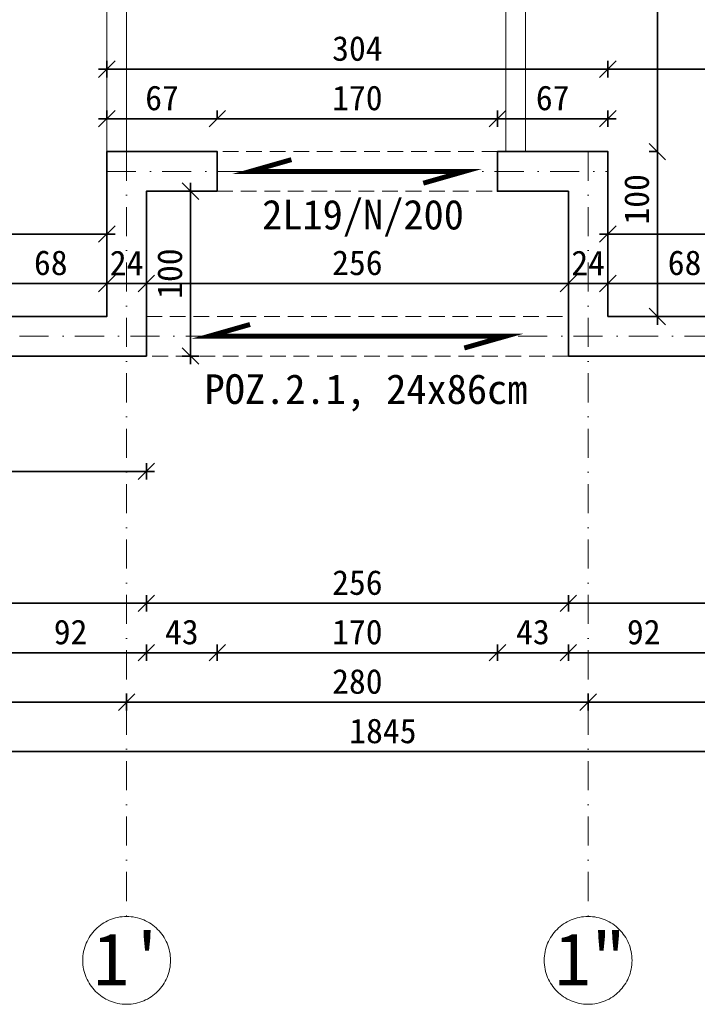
# Model space of a CAD drawing. Header units: millimetres. Extents: x -6343 to 9945, y -9929 to 237.
# Tile 27 of 43: x -4568 to -4157, y -5121 to -4524. Entities that reach past the tile are written whole.
import ezdxf

# ---------------------------------------------------------------- set-up
doc = ezdxf.new("R2010")
doc.units = ezdxf.units.MM
doc.linetypes.add('HIDDEN2', pattern=[4.7625, 3.175, -1.5875])
doc.linetypes.add('Kreski i kropki', pattern=[335.138881, 176.388884, -88.194442, 0, -70.555556])
doc.layers.add('_k_niewidoczna', color=72, linetype='Continuous', lineweight=9, plot=False)
for name, color, linetype, lineweight in [('_k_opis', 7, 'Continuous', 13), ('_k_osie', 142, 'Kreski i kropki', 13), ('_k_widok', 7, 'Continuous', 18), ('_k_wymiar', 7, 'Continuous', 9), ('_k_zarys', 7, 'HIDDEN2', 20), ('_k_ściany', 223, 'Continuous', 35)]:
    doc.layers.add(name, color=color, linetype=linetype, lineweight=lineweight)
doc.styles.add('GENERATED_STYLE_1', font='MS Gothic.ttf')
doc.styles.add('GENERATED_STYLE_2', font='MS Gothic.ttf')
doc.dimstyles.new('1-100 (20cm)', dxfattribs={"dimscale": 5, "dimtxt": 3, "dimasz": 2, "dimexe": 1, "dimexo": 1, "dimgap": 1, "dimtad": 1, "dimdec": 0, "dimzin": 12, "dimdsep": 46, "dimtxsty": 'GENERATED_STYLE_1', "dimblk1": 'OBLIQUE', "dimblk2": 'OBLIQUE', "dimsah": 1, "dimcen": 0, "dimdle": 1, "dimclrd": 256, "dimclre": 256, "dimclrt": 4, "dimazin": 0, "dimtfac": 0.75, "dimtdec": 0, "dimtix": 1, "dimtmove": 1, "dimatfit": 3, "dimldrblk": 'OBLIQUE', "dimfxl": 1, "dimfxlon": 1, "dimtvp": 0.75, "dimtolj": 1, "dimtzin": 0, "dimarcsym": 0})

# ---------------------------------------------------------------- blocks, each defined once
blk = doc.blocks.new('_OBLIQUE')
at = {"color": 0, "linetype": 'ByBlock'}
blk.add_line((-0.5, -0.5), (0.5, 0.5), dxfattribs=at)
blk = doc.blocks.new('*D251')
at = {"layer": '_k_wymiar', "lineweight": -2, "transparency": 16777216}
for p, q in [((778.59, -479), (778.59, -469)), ((846.09, -479), (846.09, -469)), ((851.09, -474), (773.59, -474))]:
    blk.add_line(p, q, dxfattribs=at)
at = {"layer": 'Defpoints', "color": 0, "transparency": 16777216}
for p in [(778.59, -474), (778.59, -494), (846.09, -494)]:
    blk.add_point(p, dxfattribs=at)
at = {"layer": '_k_wymiar', "lineweight": -2, "transparency": 16777216, "xscale": 10, "yscale": 10, "zscale": 10, "rotation": 180}
blk.add_blockref('_OBLIQUE', (778.59, -474), dxfattribs=at)
at = {"layer": '_k_wymiar', "lineweight": -2, "transparency": 16777216, "xscale": 10, "yscale": 10, "zscale": 10}
blk.add_blockref('_OBLIQUE', (846.09, -474), dxfattribs=at)
at = {"layer": '_k_wymiar', "color": 4, "transparency": 16777216, "insert": (825.12, -461.5), "char_height": 15, "attachment_point": 5, "style": 'GENERATED_STYLE_1'}
blk.add_mtext('\\A1;68', dxfattribs=at)
blk = doc.blocks.new('*D252')
at = {"layer": '_k_wymiar', "lineweight": -2, "transparency": 16777216}
for p, q in [((754.59, -479), (754.59, -469)), ((778.59, -479), (778.59, -469)), ((754.59, -474), (744.59, -474)), ((778.59, -474), (754.59, -474)), ((778.59, -474), (788.59, -474))]:
    blk.add_line(p, q, dxfattribs=at)
at = {"layer": 'Defpoints', "color": 0, "transparency": 16777216}
for p in [(754.59, -474), (754.59, -494), (778.59, -494)]:
    blk.add_point(p, dxfattribs=at)
at = {"layer": '_k_wymiar', "lineweight": -2, "transparency": 16777216, "xscale": 10, "yscale": 10, "zscale": 10}
blk.add_blockref('_OBLIQUE', (754.59, -474), dxfattribs=at)
at = {"layer": '_k_wymiar', "lineweight": -2, "transparency": 16777216, "xscale": 10, "yscale": 10, "zscale": 10, "rotation": 180}
blk.add_blockref('_OBLIQUE', (778.59, -474), dxfattribs=at)
at = {"layer": '_k_wymiar', "color": 4, "transparency": 16777216, "insert": (766.59, -461.5), "char_height": 15, "attachment_point": 5, "style": 'GENERATED_STYLE_1'}
blk.add_mtext('\\A1;24', dxfattribs=at)
blk = doc.blocks.new('*D253')
at = {"layer": '_k_wymiar', "lineweight": -2, "transparency": 16777216}
for p, q in [((498.59, -479), (498.59, -469)), ((754.59, -479), (754.59, -469)), ((759.59, -474), (493.59, -474))]:
    blk.add_line(p, q, dxfattribs=at)
at = {"layer": 'Defpoints', "color": 0, "transparency": 16777216}
for p in [(498.59, -474), (498.59, -494), (754.59, -494)]:
    blk.add_point(p, dxfattribs=at)
at = {"layer": '_k_wymiar', "lineweight": -2, "transparency": 16777216, "xscale": 10, "yscale": 10, "zscale": 10, "rotation": 180}
blk.add_blockref('_OBLIQUE', (498.59, -474), dxfattribs=at)
at = {"layer": '_k_wymiar', "lineweight": -2, "transparency": 16777216, "xscale": 10, "yscale": 10, "zscale": 10}
blk.add_blockref('_OBLIQUE', (754.59, -474), dxfattribs=at)
at = {"layer": '_k_wymiar', "color": 4, "transparency": 16777216, "insert": (626.59, -461.5), "char_height": 15, "attachment_point": 5, "style": 'GENERATED_STYLE_1'}
blk.add_mtext('\\A1;256', dxfattribs=at)
blk = doc.blocks.new('*D254')
at = {"layer": '_k_wymiar', "lineweight": -2, "transparency": 16777216}
for p, q in [((474.59, -479), (474.59, -469)), ((498.59, -479), (498.59, -469)), ((474.59, -474), (464.59, -474)), ((498.59, -474), (474.59, -474)), ((498.59, -474), (508.59, -474))]:
    blk.add_line(p, q, dxfattribs=at)
at = {"layer": 'Defpoints', "color": 0, "transparency": 16777216}
for p in [(474.59, -474), (474.59, -494), (498.59, -494)]:
    blk.add_point(p, dxfattribs=at)
at = {"layer": '_k_wymiar', "lineweight": -2, "transparency": 16777216, "xscale": 10, "yscale": 10, "zscale": 10}
blk.add_blockref('_OBLIQUE', (474.59, -474), dxfattribs=at)
at = {"layer": '_k_wymiar', "lineweight": -2, "transparency": 16777216, "xscale": 10, "yscale": 10, "zscale": 10, "rotation": 180}
blk.add_blockref('_OBLIQUE', (498.59, -474), dxfattribs=at)
at = {"layer": '_k_wymiar', "color": 4, "transparency": 16777216, "insert": (486.59, -461.5), "char_height": 15, "attachment_point": 5, "style": 'GENERATED_STYLE_1'}
blk.add_mtext('\\A1;24', dxfattribs=at)
blk = doc.blocks.new('*D255')
at = {"layer": '_k_wymiar', "lineweight": -2, "transparency": 16777216}
for p, q in [((406.59, -479), (406.59, -469)), ((474.59, -479), (474.59, -469)), ((479.59, -474), (401.59, -474))]:
    blk.add_line(p, q, dxfattribs=at)
at = {"layer": 'Defpoints', "color": 0, "transparency": 16777216}
for p in [(406.59, -474), (406.59, -494), (474.59, -494)]:
    blk.add_point(p, dxfattribs=at)
at = {"layer": '_k_wymiar', "lineweight": -2, "transparency": 16777216, "xscale": 10, "yscale": 10, "zscale": 10, "rotation": 180}
blk.add_blockref('_OBLIQUE', (406.59, -474), dxfattribs=at)
at = {"layer": '_k_wymiar', "lineweight": -2, "transparency": 16777216, "xscale": 10, "yscale": 10, "zscale": 10}
blk.add_blockref('_OBLIQUE', (474.59, -474), dxfattribs=at)
at = {"layer": '_k_wymiar', "color": 4, "transparency": 16777216, "insert": (440.59, -461.5), "char_height": 15, "attachment_point": 5, "style": 'GENERATED_STYLE_1'}
blk.add_mtext('\\A1;68', dxfattribs=at)
blk = doc.blocks.new('*D318')
at = {"layer": '_k_wymiar', "lineweight": -2, "transparency": 16777216}
for p, q in [((-256.41, -449), (-256.41, -439)), ((474.59, -449), (474.59, -439)), ((-261.41, -444), (479.59, -444))]:
    blk.add_line(p, q, dxfattribs=at)
at = {"layer": 'Defpoints', "color": 0, "transparency": 16777216}
for p in [(474.59, -444), (-256.41, -464), (474.59, -464)]:
    blk.add_point(p, dxfattribs=at)
at = {"layer": '_k_wymiar', "lineweight": -2, "transparency": 16777216, "xscale": 10, "yscale": 10, "zscale": 10, "rotation": 180}
blk.add_blockref('_OBLIQUE', (-256.41, -444), dxfattribs=at)
at = {"layer": '_k_wymiar', "lineweight": -2, "transparency": 16777216, "xscale": 10, "yscale": 10, "zscale": 10}
blk.add_blockref('_OBLIQUE', (474.59, -444), dxfattribs=at)
at = {"layer": '_k_wymiar', "color": 4, "transparency": 16777216, "insert": (109.09, -431.5), "char_height": 15, "attachment_point": 5, "style": 'GENERATED_STYLE_1'}
blk.add_mtext('\\A1;731', dxfattribs=at)
blk = doc.blocks.new('*D319')
at = {"layer": '_k_wymiar', "lineweight": -2, "transparency": 16777216}
for p, q in [((778.59, -449), (778.59, -439)), ((1033.59, -449), (1033.59, -439)), ((773.59, -444), (1038.59, -444))]:
    blk.add_line(p, q, dxfattribs=at)
at = {"layer": 'Defpoints', "color": 0, "transparency": 16777216}
for p in [(1033.59, -444), (778.59, -464), (1033.59, -464)]:
    blk.add_point(p, dxfattribs=at)
at = {"layer": '_k_wymiar', "lineweight": -2, "transparency": 16777216, "xscale": 10, "yscale": 10, "zscale": 10, "rotation": 180}
blk.add_blockref('_OBLIQUE', (778.59, -444), dxfattribs=at)
at = {"layer": '_k_wymiar', "lineweight": -2, "transparency": 16777216, "xscale": 10, "yscale": 10, "zscale": 10}
blk.add_blockref('_OBLIQUE', (1033.59, -444), dxfattribs=at)
at = {"layer": '_k_wymiar', "color": 4, "transparency": 16777216, "insert": (906.09, -431.5), "char_height": 15, "attachment_point": 5, "style": 'GENERATED_STYLE_1'}
blk.add_mtext('\\A1;255', dxfattribs=at)
blk = doc.blocks.new('*D322')
at = {"layer": '_k_wymiar', "lineweight": -2, "transparency": 16777216}
for p, q in [((808.59, -394), (803.59, -394)), ((808.59, -499), (808.59, -389)), ((808.59, -494), (803.59, -494))]:
    blk.add_line(p, q, dxfattribs=at)
at = {"layer": 'Defpoints', "color": 0, "transparency": 16777216}
for p in [(808.59, -394), (808.59, -394), (808.59, -494)]:
    blk.add_point(p, dxfattribs=at)
at = {"layer": '_k_wymiar', "lineweight": -2, "transparency": 16777216, "xscale": 10, "yscale": 10, "zscale": 10}
for p, rotation in [((808.59, -394), 90), ((808.59, -494), 270)]:
    blk.add_blockref('_OBLIQUE', p, dxfattribs=dict(at, rotation=rotation))
at = {"layer": '_k_wymiar', "color": 4, "transparency": 16777216, "insert": (796.09, -422.94), "char_height": 15, "attachment_point": 5, "rotation": 90, "style": 'GENERATED_STYLE_1'}
blk.add_mtext('\\A1;100', dxfattribs=at)
blk = doc.blocks.new('*D323')
at = {"layer": '_k_wymiar', "lineweight": -2, "transparency": 16777216}
for p, q in [((811.59, 0), (803.59, 0)), ((808.59, -399), (808.59, 5)), ((808.59, -394), (803.59, -394))]:
    blk.add_line(p, q, dxfattribs=at)
at = {"layer": 'Defpoints', "color": 0, "transparency": 16777216}
for p in [(808.59, 0), (816.59, 0), (808.59, -394)]:
    blk.add_point(p, dxfattribs=at)
at = {"layer": '_k_wymiar', "lineweight": -2, "transparency": 16777216, "xscale": 10, "yscale": 10, "zscale": 10}
for p, rotation in [((808.59, 0), 90), ((808.59, -394), 270)]:
    blk.add_blockref('_OBLIQUE', p, dxfattribs=dict(at, rotation=rotation))
at = {"layer": '_k_wymiar', "color": 4, "transparency": 16777216, "insert": (796.09, -197), "char_height": 15, "attachment_point": 5, "rotation": 90, "style": 'GENERATED_STYLE_1'}
blk.add_mtext('\\A1;394', dxfattribs=at)
blk = doc.blocks.new('*D324')
at = {"layer": '_k_wymiar', "lineweight": -2, "transparency": 16777216}
for p, q in [((474.59, -374), (474.59, -369)), ((541.59, -374), (541.59, -369)), ((469.59, -374), (546.59, -374))]:
    blk.add_line(p, q, dxfattribs=at)
at = {"layer": 'Defpoints', "color": 0, "transparency": 16777216}
for p in [(474.59, -374), (541.59, -374), (541.59, -374)]:
    blk.add_point(p, dxfattribs=at)
at = {"layer": '_k_wymiar', "lineweight": -2, "transparency": 16777216, "xscale": 10, "yscale": 10, "zscale": 10, "rotation": 180}
blk.add_blockref('_OBLIQUE', (474.59, -374), dxfattribs=at)
at = {"layer": '_k_wymiar', "lineweight": -2, "transparency": 16777216, "xscale": 10, "yscale": 10, "zscale": 10}
blk.add_blockref('_OBLIQUE', (541.59, -374), dxfattribs=at)
at = {"layer": '_k_wymiar', "color": 4, "transparency": 16777216, "insert": (508.09, -361.5), "char_height": 15, "attachment_point": 5, "style": 'GENERATED_STYLE_1'}
blk.add_mtext('\\A1;67', dxfattribs=at)
blk = doc.blocks.new('*D263')
at = {"layer": '_k_wymiar', "lineweight": -2, "transparency": 16777216}
for p, q in [((541.59, -374), (541.59, -369)), ((711.59, -379), (711.59, -369)), ((536.59, -374), (716.59, -374))]:
    blk.add_line(p, q, dxfattribs=at)
at = {"layer": 'Defpoints', "color": 0, "transparency": 16777216}
for p in [(541.59, -374), (711.59, -374), (711.59, -394)]:
    blk.add_point(p, dxfattribs=at)
at = {"layer": '_k_wymiar', "lineweight": -2, "transparency": 16777216, "xscale": 10, "yscale": 10, "zscale": 10, "rotation": 180}
blk.add_blockref('_OBLIQUE', (541.59, -374), dxfattribs=at)
at = {"layer": '_k_wymiar', "lineweight": -2, "transparency": 16777216, "xscale": 10, "yscale": 10, "zscale": 10}
blk.add_blockref('_OBLIQUE', (711.59, -374), dxfattribs=at)
at = {"layer": '_k_wymiar', "color": 4, "transparency": 16777216, "insert": (626.59, -361.5), "char_height": 15, "attachment_point": 5, "style": 'GENERATED_STYLE_1'}
blk.add_mtext('\\A1;170', dxfattribs=at)
blk = doc.blocks.new('*D264')
at = {"layer": '_k_wymiar', "lineweight": -2, "transparency": 16777216}
for p, q in [((711.59, -379), (711.59, -369)), ((778.59, -379), (778.59, -369)), ((706.59, -374), (783.59, -374))]:
    blk.add_line(p, q, dxfattribs=at)
at = {"layer": 'Defpoints', "color": 0, "transparency": 16777216}
for p in [(778.59, -374), (711.59, -394), (778.59, -394)]:
    blk.add_point(p, dxfattribs=at)
at = {"layer": '_k_wymiar', "lineweight": -2, "transparency": 16777216, "xscale": 10, "yscale": 10, "zscale": 10, "rotation": 180}
blk.add_blockref('_OBLIQUE', (711.59, -374), dxfattribs=at)
at = {"layer": '_k_wymiar', "lineweight": -2, "transparency": 16777216, "xscale": 10, "yscale": 10, "zscale": 10}
blk.add_blockref('_OBLIQUE', (778.59, -374), dxfattribs=at)
at = {"layer": '_k_wymiar', "color": 4, "transparency": 16777216, "insert": (745.09, -361.5), "char_height": 15, "attachment_point": 5, "style": 'GENERATED_STYLE_1'}
blk.add_mtext('\\A1;67', dxfattribs=at)
blk = doc.blocks.new('*D325')
at = {"layer": '_k_wymiar', "lineweight": -2, "transparency": 16777216}
for p, q in [((778.59, -349), (778.59, -339)), ((1033.59, -349), (1033.59, -339)), ((773.59, -344), (1038.59, -344))]:
    blk.add_line(p, q, dxfattribs=at)
at = {"layer": 'Defpoints', "color": 0, "transparency": 16777216}
for p in [(1033.59, -344), (778.59, -394), (1033.59, -464)]:
    blk.add_point(p, dxfattribs=at)
at = {"layer": '_k_wymiar', "lineweight": -2, "transparency": 16777216, "xscale": 10, "yscale": 10, "zscale": 10, "rotation": 180}
blk.add_blockref('_OBLIQUE', (778.59, -344), dxfattribs=at)
at = {"layer": '_k_wymiar', "lineweight": -2, "transparency": 16777216, "xscale": 10, "yscale": 10, "zscale": 10}
blk.add_blockref('_OBLIQUE', (1033.59, -344), dxfattribs=at)
at = {"layer": '_k_wymiar', "color": 4, "transparency": 16777216, "insert": (906.09, -331.5), "char_height": 15, "attachment_point": 5, "style": 'GENERATED_STYLE_1'}
blk.add_mtext('\\A1;255', dxfattribs=at)
blk = doc.blocks.new('*D326')
at = {"layer": '_k_wymiar', "lineweight": -2, "transparency": 16777216}
for p, q in [((474.59, -349), (474.59, -339)), ((778.59, -349), (778.59, -339)), ((469.59, -344), (783.59, -344))]:
    blk.add_line(p, q, dxfattribs=at)
at = {"layer": 'Defpoints', "color": 0, "transparency": 16777216}
for p in [(778.59, -344), (474.59, -394), (778.59, -394)]:
    blk.add_point(p, dxfattribs=at)
at = {"layer": '_k_wymiar', "lineweight": -2, "transparency": 16777216, "xscale": 10, "yscale": 10, "zscale": 10, "rotation": 180}
blk.add_blockref('_OBLIQUE', (474.59, -344), dxfattribs=at)
at = {"layer": '_k_wymiar', "lineweight": -2, "transparency": 16777216, "xscale": 10, "yscale": 10, "zscale": 10}
blk.add_blockref('_OBLIQUE', (778.59, -344), dxfattribs=at)
at = {"layer": '_k_wymiar', "color": 4, "transparency": 16777216, "insert": (626.59, -331.5), "char_height": 15, "attachment_point": 5, "style": 'GENERATED_STYLE_1'}
blk.add_mtext('\\A1;304', dxfattribs=at)
blk = doc.blocks.new('*D327')
at = {"layer": '_k_wymiar', "lineweight": -2, "transparency": 16777216}
for p, q in [((-280.41, -663), (-280.41, -673)), ((498.59, -663), (498.59, -673)), ((-285.41, -668), (503.59, -668))]:
    blk.add_line(p, q, dxfattribs=at)
at = {"layer": 'Defpoints', "color": 0, "transparency": 16777216}
for p in [(-280.41, -518), (498.59, -518), (498.59, -668)]:
    blk.add_point(p, dxfattribs=at)
at = {"layer": '_k_wymiar', "lineweight": -2, "transparency": 16777216, "xscale": 10, "yscale": 10, "zscale": 10, "rotation": 180}
blk.add_blockref('_OBLIQUE', (-280.41, -668), dxfattribs=at)
at = {"layer": '_k_wymiar', "lineweight": -2, "transparency": 16777216, "xscale": 10, "yscale": 10, "zscale": 10}
blk.add_blockref('_OBLIQUE', (498.59, -668), dxfattribs=at)
at = {"layer": '_k_wymiar', "color": 4, "transparency": 16777216, "insert": (109.09, -655.5), "char_height": 15, "attachment_point": 5, "style": 'GENERATED_STYLE_1'}
blk.add_mtext('\\A1;779', dxfattribs=at)
blk = doc.blocks.new('*D265')
at = {"layer": '_k_wymiar', "lineweight": -2, "transparency": 16777216}
for p, q in [((498.59, -663), (498.59, -673)), ((754.59, -663), (754.59, -673)), ((493.59, -668), (759.59, -668))]:
    blk.add_line(p, q, dxfattribs=at)
at = {"layer": 'Defpoints', "color": 0, "transparency": 16777216}
for p in [(498.59, -518), (754.59, -518), (754.59, -668)]:
    blk.add_point(p, dxfattribs=at)
at = {"layer": '_k_wymiar', "lineweight": -2, "transparency": 16777216, "xscale": 10, "yscale": 10, "zscale": 10, "rotation": 180}
blk.add_blockref('_OBLIQUE', (498.59, -668), dxfattribs=at)
at = {"layer": '_k_wymiar', "lineweight": -2, "transparency": 16777216, "xscale": 10, "yscale": 10, "zscale": 10}
blk.add_blockref('_OBLIQUE', (754.59, -668), dxfattribs=at)
at = {"layer": '_k_wymiar', "color": 4, "transparency": 16777216, "insert": (626.59, -655.5), "char_height": 15, "attachment_point": 5, "style": 'GENERATED_STYLE_1'}
blk.add_mtext('\\A1;256', dxfattribs=at)
blk = doc.blocks.new('*D266')
at = {"layer": '_k_wymiar', "lineweight": -2, "transparency": 16777216}
for p, q in [((754.59, -663), (754.59, -673)), ((1564.59, -663), (1564.59, -673)), ((749.59, -668), (1569.59, -668))]:
    blk.add_line(p, q, dxfattribs=at)
at = {"layer": 'Defpoints', "color": 0, "transparency": 16777216}
for p in [(754.59, -518), (1564.59, -518), (1564.59, -668)]:
    blk.add_point(p, dxfattribs=at)
at = {"layer": '_k_wymiar', "lineweight": -2, "transparency": 16777216, "xscale": 10, "yscale": 10, "zscale": 10, "rotation": 180}
blk.add_blockref('_OBLIQUE', (754.59, -668), dxfattribs=at)
at = {"layer": '_k_wymiar', "lineweight": -2, "transparency": 16777216, "xscale": 10, "yscale": 10, "zscale": 10}
blk.add_blockref('_OBLIQUE', (1564.59, -668), dxfattribs=at)
at = {"layer": '_k_wymiar', "color": 4, "transparency": 16777216, "insert": (1159.59, -655.5), "char_height": 15, "attachment_point": 5, "style": 'GENERATED_STYLE_1'}
blk.add_mtext('\\A1;810', dxfattribs=at)
blk = doc.blocks.new('*D269')
at = {"layer": '_k_wymiar', "lineweight": -2, "transparency": 16777216}
for p, q in [((401.59, -698), (503.59, -698)), ((406.59, -693), (406.59, -703)), ((498.59, -693), (498.59, -703))]:
    blk.add_line(p, q, dxfattribs=at)
at = {"layer": 'Defpoints', "color": 0, "transparency": 16777216}
for p in [(406.59, -518), (498.59, -518), (498.59, -698)]:
    blk.add_point(p, dxfattribs=at)
at = {"layer": '_k_wymiar', "lineweight": -2, "transparency": 16777216, "xscale": 10, "yscale": 10, "zscale": 10, "rotation": 180}
blk.add_blockref('_OBLIQUE', (406.59, -698), dxfattribs=at)
at = {"layer": '_k_wymiar', "lineweight": -2, "transparency": 16777216, "xscale": 10, "yscale": 10, "zscale": 10}
blk.add_blockref('_OBLIQUE', (498.59, -698), dxfattribs=at)
at = {"layer": '_k_wymiar', "color": 4, "transparency": 16777216, "insert": (452.59, -685.5), "char_height": 15, "attachment_point": 5, "style": 'GENERATED_STYLE_1'}
blk.add_mtext('\\A1;92', dxfattribs=at)
blk = doc.blocks.new('*D270')
at = {"layer": '_k_wymiar', "lineweight": -2, "transparency": 16777216}
for p, q in [((493.59, -698), (546.59, -698)), ((498.59, -693), (498.59, -703)), ((541.59, -693), (541.59, -703))]:
    blk.add_line(p, q, dxfattribs=at)
at = {"layer": 'Defpoints', "color": 0, "transparency": 16777216}
for p in [(541.59, -418), (498.59, -518), (541.59, -698)]:
    blk.add_point(p, dxfattribs=at)
at = {"layer": '_k_wymiar', "lineweight": -2, "transparency": 16777216, "xscale": 10, "yscale": 10, "zscale": 10, "rotation": 180}
blk.add_blockref('_OBLIQUE', (498.59, -698), dxfattribs=at)
at = {"layer": '_k_wymiar', "lineweight": -2, "transparency": 16777216, "xscale": 10, "yscale": 10, "zscale": 10}
blk.add_blockref('_OBLIQUE', (541.59, -698), dxfattribs=at)
at = {"layer": '_k_wymiar', "color": 4, "transparency": 16777216, "insert": (520.09, -685.5), "char_height": 15, "attachment_point": 5, "style": 'GENERATED_STYLE_1'}
blk.add_mtext('\\A1;43', dxfattribs=at)
blk = doc.blocks.new('*D271')
at = {"layer": '_k_wymiar', "lineweight": -2, "transparency": 16777216}
for p, q in [((536.59, -698), (716.59, -698)), ((541.59, -693), (541.59, -703)), ((711.59, -693), (711.59, -703))]:
    blk.add_line(p, q, dxfattribs=at)
at = {"layer": 'Defpoints', "color": 0, "transparency": 16777216}
for p in [(541.59, -418), (711.59, -418), (711.59, -698)]:
    blk.add_point(p, dxfattribs=at)
at = {"layer": '_k_wymiar', "lineweight": -2, "transparency": 16777216, "xscale": 10, "yscale": 10, "zscale": 10, "rotation": 180}
blk.add_blockref('_OBLIQUE', (541.59, -698), dxfattribs=at)
at = {"layer": '_k_wymiar', "lineweight": -2, "transparency": 16777216, "xscale": 10, "yscale": 10, "zscale": 10}
blk.add_blockref('_OBLIQUE', (711.59, -698), dxfattribs=at)
at = {"layer": '_k_wymiar', "color": 4, "transparency": 16777216, "insert": (626.59, -685.5), "char_height": 15, "attachment_point": 5, "style": 'GENERATED_STYLE_1'}
blk.add_mtext('\\A1;170', dxfattribs=at)
blk = doc.blocks.new('*D272')
at = {"layer": '_k_wymiar', "lineweight": -2, "transparency": 16777216}
for p, q in [((706.59, -698), (759.59, -698)), ((711.59, -693), (711.59, -703)), ((754.59, -693), (754.59, -703))]:
    blk.add_line(p, q, dxfattribs=at)
at = {"layer": 'Defpoints', "color": 0, "transparency": 16777216}
for p in [(711.59, -418), (754.59, -418), (754.59, -698)]:
    blk.add_point(p, dxfattribs=at)
at = {"layer": '_k_wymiar', "lineweight": -2, "transparency": 16777216, "xscale": 10, "yscale": 10, "zscale": 10, "rotation": 180}
blk.add_blockref('_OBLIQUE', (711.59, -698), dxfattribs=at)
at = {"layer": '_k_wymiar', "lineweight": -2, "transparency": 16777216, "xscale": 10, "yscale": 10, "zscale": 10}
blk.add_blockref('_OBLIQUE', (754.59, -698), dxfattribs=at)
at = {"layer": '_k_wymiar', "color": 4, "transparency": 16777216, "insert": (733.09, -685.5), "char_height": 15, "attachment_point": 5, "style": 'GENERATED_STYLE_1'}
blk.add_mtext('\\A1;43', dxfattribs=at)
blk = doc.blocks.new('*D273')
at = {"layer": '_k_wymiar', "lineweight": -2, "transparency": 16777216}
for p, q in [((749.59, -698), (851.09, -698)), ((754.59, -693), (754.59, -703)), ((846.09, -693), (846.09, -703))]:
    blk.add_line(p, q, dxfattribs=at)
at = {"layer": 'Defpoints', "color": 0, "transparency": 16777216}
for p in [(754.59, -418), (846.09, -518), (846.09, -698)]:
    blk.add_point(p, dxfattribs=at)
at = {"layer": '_k_wymiar', "lineweight": -2, "transparency": 16777216, "xscale": 10, "yscale": 10, "zscale": 10, "rotation": 180}
blk.add_blockref('_OBLIQUE', (754.59, -698), dxfattribs=at)
at = {"layer": '_k_wymiar', "lineweight": -2, "transparency": 16777216, "xscale": 10, "yscale": 10, "zscale": 10}
blk.add_blockref('_OBLIQUE', (846.09, -698), dxfattribs=at)
at = {"layer": '_k_wymiar', "color": 4, "transparency": 16777216, "insert": (800.34, -685.5), "char_height": 15, "attachment_point": 5, "style": 'GENERATED_STYLE_1'}
blk.add_mtext('\\A1;92', dxfattribs=at)
blk = doc.blocks.new('*D282')
at = {"layer": '_k_wymiar', "lineweight": -2, "transparency": 16777216}
for p, q in [((1047.59, -728), (761.59, -728)), ((766.59, -723), (766.59, -733)), ((1042.59, -723), (1042.59, -733))]:
    blk.add_line(p, q, dxfattribs=at)
at = {"layer": 'Defpoints', "color": 0, "transparency": 16777216}
for p in [(766.59, -506), (1042.59, -506), (766.59, -728)]:
    blk.add_point(p, dxfattribs=at)
at = {"layer": '_k_wymiar', "lineweight": -2, "transparency": 16777216, "xscale": 10, "yscale": 10, "zscale": 10, "rotation": 180}
blk.add_blockref('_OBLIQUE', (766.59, -728), dxfattribs=at)
at = {"layer": '_k_wymiar', "lineweight": -2, "transparency": 16777216, "xscale": 10, "yscale": 10, "zscale": 10}
blk.add_blockref('_OBLIQUE', (1042.59, -728), dxfattribs=at)
at = {"layer": '_k_wymiar', "color": 4, "transparency": 16777216, "insert": (904.59, -715.5), "char_height": 15, "attachment_point": 5, "style": 'GENERATED_STYLE_1'}
blk.add_mtext('\\A1;276', dxfattribs=at)
blk = doc.blocks.new('*D283')
at = {"layer": '_k_wymiar', "lineweight": -2, "transparency": 16777216}
for p, q in [((771.59, -728), (481.59, -728)), ((486.59, -723), (486.59, -733)), ((766.59, -723), (766.59, -733))]:
    blk.add_line(p, q, dxfattribs=at)
at = {"layer": 'Defpoints', "color": 0, "transparency": 16777216}
for p in [(486.59, -506), (766.59, -506), (486.59, -728)]:
    blk.add_point(p, dxfattribs=at)
at = {"layer": '_k_wymiar', "lineweight": -2, "transparency": 16777216, "xscale": 10, "yscale": 10, "zscale": 10, "rotation": 180}
blk.add_blockref('_OBLIQUE', (486.59, -728), dxfattribs=at)
at = {"layer": '_k_wymiar', "lineweight": -2, "transparency": 16777216, "xscale": 10, "yscale": 10, "zscale": 10}
blk.add_blockref('_OBLIQUE', (766.59, -728), dxfattribs=at)
at = {"layer": '_k_wymiar', "color": 4, "transparency": 16777216, "insert": (626.59, -715.5), "char_height": 15, "attachment_point": 5, "style": 'GENERATED_STYLE_1'}
blk.add_mtext('\\A1;280', dxfattribs=at)
blk = doc.blocks.new('*D284')
at = {"layer": '_k_wymiar', "lineweight": -2, "transparency": 16777216}
for p, q in [((491.59, -728), (-273.41, -728)), ((-268.41, -723), (-268.41, -733)), ((486.59, -723), (486.59, -733))]:
    blk.add_line(p, q, dxfattribs=at)
at = {"layer": 'Defpoints', "color": 0, "transparency": 16777216}
for p in [(-268.41, -506), (486.59, -506), (-268.41, -728)]:
    blk.add_point(p, dxfattribs=at)
at = {"layer": '_k_wymiar', "lineweight": -2, "transparency": 16777216, "xscale": 10, "yscale": 10, "zscale": 10, "rotation": 180}
blk.add_blockref('_OBLIQUE', (-268.41, -728), dxfattribs=at)
at = {"layer": '_k_wymiar', "lineweight": -2, "transparency": 16777216, "xscale": 10, "yscale": 10, "zscale": 10}
blk.add_blockref('_OBLIQUE', (486.59, -728), dxfattribs=at)
at = {"layer": '_k_wymiar', "color": 4, "transparency": 16777216, "insert": (109.09, -715.5), "char_height": 15, "attachment_point": 5, "style": 'GENERATED_STYLE_1'}
blk.add_mtext('\\A1;755', dxfattribs=at)
blk = doc.blocks.new('*D328')
at = {"layer": '_k_wymiar', "lineweight": -2, "transparency": 16777216}
for p, q in [((-285.41, -758), (1569.59, -758)), ((-280.41, -753), (-280.41, -763)), ((1564.59, -753), (1564.59, -763))]:
    blk.add_line(p, q, dxfattribs=at)
at = {"layer": 'Defpoints', "color": 0, "transparency": 16777216}
for p in [(-280.41, -518), (1564.59, -518), (1564.59, -758)]:
    blk.add_point(p, dxfattribs=at)
at = {"layer": '_k_wymiar', "lineweight": -2, "transparency": 16777216, "xscale": 10, "yscale": 10, "zscale": 10, "rotation": 180}
blk.add_blockref('_OBLIQUE', (-280.41, -758), dxfattribs=at)
at = {"layer": '_k_wymiar', "lineweight": -2, "transparency": 16777216, "xscale": 10, "yscale": 10, "zscale": 10}
blk.add_blockref('_OBLIQUE', (1564.59, -758), dxfattribs=at)
at = {"layer": '_k_wymiar', "color": 4, "transparency": 16777216, "insert": (642.09, -745.5), "char_height": 15, "attachment_point": 5, "style": 'GENERATED_STYLE_1'}
blk.add_mtext('\\A1;1845', dxfattribs=at)
blk = doc.blocks.new('*D343')
at = {"layer": '_k_wymiar', "lineweight": -2, "transparency": 16777216}
for p, q in [((121.59, -583), (121.59, -593)), ((498.59, -583), (498.59, -593)), ((116.59, -588), (503.59, -588))]:
    blk.add_line(p, q, dxfattribs=at)
at = {"layer": 'Defpoints', "color": 0, "transparency": 16777216}
for p in [(121.59, -518), (498.59, -518), (498.59, -588)]:
    blk.add_point(p, dxfattribs=at)
at = {"layer": '_k_wymiar', "lineweight": -2, "transparency": 16777216, "xscale": 10, "yscale": 10, "zscale": 10, "rotation": 180}
blk.add_blockref('_OBLIQUE', (121.59, -588), dxfattribs=at)
at = {"layer": '_k_wymiar', "lineweight": -2, "transparency": 16777216, "xscale": 10, "yscale": 10, "zscale": 10}
blk.add_blockref('_OBLIQUE', (498.59, -588), dxfattribs=at)
at = {"layer": '_k_wymiar', "color": 4, "transparency": 16777216, "insert": (310.09, -575.5), "char_height": 15, "attachment_point": 5, "style": 'GENERATED_STYLE_1'}
blk.add_mtext('\\A1;377', dxfattribs=at)
blk = doc.blocks.new('*D310')
at = {"layer": '_k_wymiar', "lineweight": -2, "transparency": 16777216}
for p, q in [((520.36, -418), (530.36, -418)), ((525.36, -523), (525.36, -413)), ((520.36, -518), (530.36, -518))]:
    blk.add_line(p, q, dxfattribs=at)
at = {"layer": 'Defpoints', "color": 0, "transparency": 16777216}
for p in [(498.59, -418), (525.36, -418), (498.59, -518)]:
    blk.add_point(p, dxfattribs=at)
at = {"layer": '_k_wymiar', "lineweight": -2, "transparency": 16777216, "xscale": 10, "yscale": 10, "zscale": 10}
for p, rotation in [((525.36, -418), 90), ((525.36, -518), 270)]:
    blk.add_blockref('_OBLIQUE', p, dxfattribs=dict(at, rotation=rotation))
at = {"layer": '_k_wymiar', "color": 4, "transparency": 16777216, "insert": (512.86, -468), "char_height": 15, "attachment_point": 5, "rotation": 90, "style": 'GENERATED_STYLE_1'}
blk.add_mtext('\\A1;100', dxfattribs=at)
blk = doc.blocks.new('K_02')
at = {"layer": '_k_niewidoczna'}
for points in [[(335.61, -162), (335.61, -150), (486.59, -150), (486.59, -394), (474.59, -394), (474.59, -162), (335.61, -162)], [(716.59, -394), (716.59, -150), (813.59, -150), (813.59, -162), (728.59, -162), (728.59, -394), (716.59, -394)]]:
    blk.add_lwpolyline(points, dxfattribs=at)
at = {"layer": '_k_osie', "ltscale": 0.1}
for points in [[(486.59, -394), (486.59, -858)], [(766.59, -394), (766.59, -858)], [(474.59, -406), (778.59, -406)], [(-620.41, -506), (1904.59, -506)]]:
    blk.add_lwpolyline(points, dxfattribs=at)
at = {"layer": '_k_osie'}
for centre in [(486.59, -884.64), (766.59, -884.64)]:
    blk.add_circle(centre, 26.64, dxfattribs=at)
at = {"layer": '_k_widok', "color": 7, "ltscale": 3, "const_width": 3}
for points in [[(586.59, -398.86), (561.59, -406), (691.59, -406), (666.59, -413.14)], [(561.47, -498.86), (536.47, -506), (716.47, -506), (691.47, -513.14)]]:
    blk.add_lwpolyline(points, dxfattribs=at)
at = {"layer": '_k_zarys', "ltscale": 3}
for points in [[(541.59, -418), (711.59, -418), (711.59, -394), (541.59, -394)], [(754.59, -518), (498.59, -518), (498.59, -494), (754.59, -494)]]:
    blk.add_lwpolyline(points, close=True, dxfattribs=at)
at = {"layer": '_k_zarys', "color": 2, "ltscale": 3}
blk.add_lwpolyline([(754.59, -518), (498.59, -518), (498.59, -494), (754.59, -494)], close=True, dxfattribs=at)
at = {"layer": '_k_ściany', "color": 2}
for points in [[(541.59, -418), (541.59, -394), (474.59, -394), (474.59, -494), (406.59, -494), (406.59, -518), (498.59, -518), (498.59, -418), (541.59, -418)], [(846.09, -494), (846.09, -518), (754.59, -518), (754.59, -418), (711.59, -418), (711.59, -394), (778.59, -394), (778.59, -494), (846.09, -494)]]:
    blk.add_lwpolyline(points, dxfattribs=at)
at = {"layer": '_k_opis', "insert": (630.02, -423.2), "char_height": 18, "width": 110.7237, "attachment_point": 2, "style": 'GENERATED_STYLE_1'}
blk.add_mtext('{\\fMS Gothic|b0|i0|c128|p49;2L19/N/}200', dxfattribs=at)
at = {"layer": '_k_opis', "color": 1, "insert": (631.82, -529.06), "char_height": 18, "width": 248.0975, "attachment_point": 2, "style": 'GENERATED_STYLE_1'}
blk.add_mtext('{\\fMS Gothic|b1|i0|c128|p49;POZ.2.\\fMS Gothic|b1|i0|c238|p49;1\\fMS Gothic|b0|i0|c128|p49;, 24x}86{\\fMS Gothic|b0|i0|c128|p49;cm}', dxfattribs=at)
at = {"layer": '_k_osie', "char_height": 32, "width": 72.2808, "attachment_point": 8, "style": 'GENERATED_STYLE_2'}
for s, insert in [('1"', (768.11, -899.83)), ("{\\fMS Gothic|b0|i0|c128|p49;1}'", (488.11, -899.83))]:
    blk.add_mtext(s, dxfattribs=dict(at, insert=insert))
at = {"layer": '_k_wymiar'}
for base, p1, p2, picture, middle in [((808.59, 0), (808.59, -394), (816.59, 0), '*D323', (796.09, -197)), ((525.36, -418), (498.59, -518), (498.59, -418), '*D310', (512.86, -468))]:
    dim = blk.add_linear_dim(base=base, p1=p1, p2=p2, angle=90, dimstyle='1-100 (20cm)', dxfattribs=at)
    dim.commit()
    dim.dimension.update_dxf_attribs({"geometry": picture, "text_midpoint": middle})
for base, p1, p2, picture, middle in [((778.59, -344), (474.59, -394), (778.59, -394), '*D326', (626.59, -331.5)), ((1033.59, -344), (778.59, -394), (1033.59, -464), '*D325', (906.09, -331.5)), ((541.59, -374), (474.59, -374), (541.59, -374), '*D324', (508.09, -361.5)), ((711.59, -374), (541.59, -374), (711.59, -394), '*D263', (626.59, -361.5)), ((778.59, -374), (711.59, -394), (778.59, -394), '*D264', (745.09, -361.5)), ((541.59, -698), (498.59, -518), (541.59, -418), '*D270', (520.09, -685.5)), ((711.59, -698), (541.59, -418), (711.59, -418), '*D271', (626.59, -685.5)), ((754.59, -698), (711.59, -418), (754.59, -418), '*D272', (733.09, -685.5)), ((846.0877858, -698.00000001), (754.5877858, -418.00000001), (846.0877858, -518.00000001), '*D273', (800.3377858, -685.50000001)), ((474.59, -444), (-256.41, -464), (474.59, -464), '*D318', (109.09, -431.5)), ((1033.59, -444), (778.59, -464), (1033.59, -464), '*D319', (906.09, -431.5)), ((406.59, -474), (474.59, -494), (406.59, -494), '*D255', (440.59, -461.5)), ((474.59, -474), (498.59, -494), (474.59, -494), '*D254', (486.59, -461.5)), ((498.59, -474), (754.59, -494), (498.59, -494), '*D253', (626.59, -461.5)), ((754.59, -474), (778.59, -494), (754.59, -494), '*D252', (766.59, -461.5)), ((-268.41, -728), (486.59, -506), (-268.41, -506), '*D284', (109.09, -715.5)), ((486.59, -728), (766.59, -506), (486.59, -506), '*D283', (626.59, -715.5)), ((766.59, -728), (1042.59, -506), (766.59, -506), '*D282', (904.59, -715.5)), ((498.59, -668), (-280.41, -518), (498.59, -518), '*D327', (109.09, -655.5)), ((1564.59, -758), (-280.41, -518), (1564.59, -518), '*D328', (642.09, -745.5)), ((498.59, -588), (121.59, -518), (498.59, -518), '*D343', (310.09, -575.5)), ((498.59, -698), (406.59, -518), (498.59, -518), '*D269', (452.59, -685.5)), ((754.59, -668), (498.59, -518), (754.59, -518), '*D265', (626.59, -655.5)), ((1564.59, -668), (754.59, -518), (1564.59, -518), '*D266', (1159.59, -655.5))]:
    dim = blk.add_linear_dim(base=base, p1=p1, p2=p2, dimstyle='1-100 (20cm)', dxfattribs=at)
    dim.commit()
    dim.dimension.update_dxf_attribs({"geometry": picture, "text_midpoint": middle})
dim = blk.add_linear_dim(base=(808.59, -394), p1=(808.59, -494), p2=(808.59, -394), angle=90, dimstyle='1-100 (20cm)', dxfattribs=at)
dim.commit()
dim.dimension.update_dxf_attribs({"geometry": '*D322', "text_midpoint": (808.59, -422.94), "dimtype": 160})
dim = blk.add_linear_dim(base=(778.5877858, -474.00000001), p1=(846.0877858, -494.00000001), p2=(778.5877858, -494.00000001), dimstyle='1-100 (20cm)', dxfattribs=at)
dim.commit()
dim.dimension.update_dxf_attribs({"geometry": '*D251', "text_midpoint": (825.12146944, -474.00000001), "dimtype": 128})

msp = doc.modelspace()

# ---------------------------------------------------------------- block references
at = {"layer": '_k_ściany', "color": 2}
msp.add_blockref('K_02', (-4989.41, -4209.65), dxfattribs=at)

doc.saveas('drawing.dxf')
